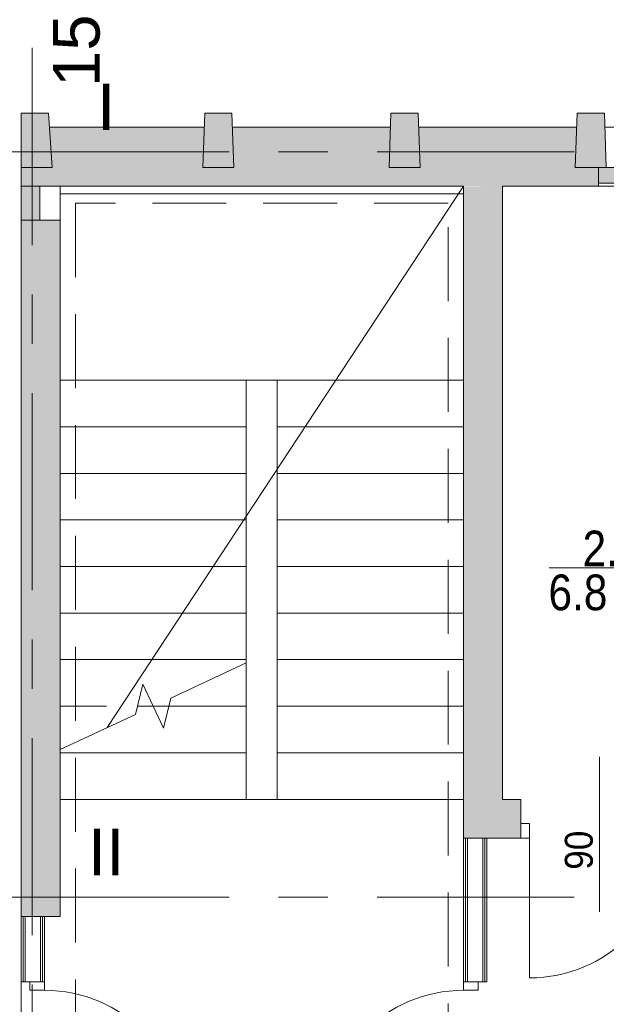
# Model space of a CAD drawing. Header units: centimetres. Extents: x -2574 to 3083, y -1 to 3760.
# Tile 22 of 58: x -1234 to -856, y 2984 to 3619. Entities that reach past the tile are written whole.
import ezdxf

# ---------------------------------------------------------------- set-up
doc = ezdxf.new("R2010")
doc.units = ezdxf.units.CM
for name, pattern in [('Dash', [60, 30, -30]), ('Hidden', [71.4375, 47.625, -23.8125]), ('Oś', [222.25, 127, -31.75, 31.75, -31.75])]:
    doc.linetypes.add(name, pattern=pattern)
for name, color, linetype, lineweight in [('A-ANNO-NOTE', 131, 'Continuous', 13), ('A-AREA', 32, 'Continuous', 13), ('A-AREA-IDEN', 2, 'Continuous', 13), ('A-DETL', 90, 'Continuous', 9), ('A-DETL-GENF', 92, 'Continuous', 9), ('A-DETL-MEDM', 33, 'Continuous', 13), ('A-DOOR', 31, 'Continuous', 13), ('A-FLOR', 192, 'Continuous', 13), ('A-GLAZ-CWMG', 51, 'Continuous', 13), ('A-WALL', 113, 'Continuous', 13), ('A-WALL-FNSH', 113, 'Continuous', 13), ('S-GRID', 1, 'Continuous', 13), ('S-GRID-IDEN', 1, 'Continuous', 13), ('S-STRS', 31, 'Continuous', 13), ('S-STRS-MBND', 31, 'Continuous', 13)]:
    doc.layers.add(name, color=color, linetype=linetype, lineweight=lineweight)
doc.layers.add('A-WALL-PATT', color=111, linetype='Continuous', lineweight=13, plot=False)
doc.layers.add('S-COLS', color=52, linetype='Continuous', lineweight=13, plot=False)
doc.styles.add('Arial', font='arial.ttf', dxfattribs={"width": 0.9, "height": 18})
doc.styles.add('Arial_4', font='arial.ttf', dxfattribs={"height": 30})
doc.styles.add('Arial_7', font='arial.ttf', dxfattribs={"width": 0.85, "height": 23})

msp = doc.modelspace()

# ---------------------------------------------------------------- linework, layer by layer
at = {"layer": 'A-ANNO-NOTE', "color": 251, "lineweight": 9}
msp.add_line((-860.12, 3143.83), (-860.12, 3043.83), dxfattribs=at)
at = {"layer": 'A-AREA', "color": 251, "lineweight": 9}
msp.add_line((-1177.21, 3162.53), (-947.66, 3511.29), dxfattribs=at)
at = {"layer": 'A-AREA-IDEN', "color": 251, "lineweight": 9}
msp.add_line((-802.72, 3265.56), (-892.47, 3265.56), dxfattribs=at)
at = {"layer": 'A-DETL', "color": 251, "linetype": 'Hidden', "lineweight": 9}
for p, q in [((-1197.62, 3500.33), (-1197.62, 2865.83)), ((-957.62, 3500.33), (-1197.62, 3500.33)), ((-957.62, 2865.83), (-957.62, 3500.33))]:
    msp.add_line(p, q, dxfattribs=at)
at = {"layer": 'A-DETL-GENF', "color": 251, "lineweight": 9}
for p, q in [((-905.12, 3100.88), (-910.62, 3100.88)), ((-910.62, 3100.88), (-910.62, 3091.33)), ((-905.12, 3091.33), (-905.12, 3100.88)), ((-910.62, 3091.33), (-905.12, 3091.33)), ((-1217.62, 2998.83), (-1227.12, 2998.83)), ((-1227.12, 2998.83), (-1227.12, 2993.33)), ((-1217.62, 2993.33), (-1217.62, 2998.83)), ((-947.62, 2993.33), (-947.62, 2998.83)), ((-947.62, 2998.83), (-938.12, 2998.83)), ((-938.12, 2998.83), (-938.12, 2993.33)), ((-1227.12, 2993.33), (-1217.62, 2993.33)), ((-938.12, 2993.33), (-947.62, 2993.33))]:
    msp.add_line(p, q, dxfattribs=at)
at = {"layer": 'A-DETL-MEDM', "color": 251, "lineweight": 9}
for p, q in [((-910.62, 3091.33), (-910.62, 3100.88)), ((-910.62, 3100.88), (-905.12, 3100.88)), ((-905.12, 3100.88), (-905.12, 3091.33)), ((-905.12, 3091.33), (-910.62, 3091.33)), ((-1217.62, 2998.83), (-1227.12, 2998.83)), ((-1227.12, 2998.83), (-1227.12, 2993.33)), ((-1217.62, 2993.33), (-1217.62, 2998.83)), ((-947.62, 2993.33), (-947.62, 2998.83)), ((-947.62, 2998.83), (-938.12, 2998.83)), ((-938.12, 2998.83), (-938.12, 2993.33)), ((-1227.12, 2993.33), (-1217.62, 2993.33)), ((-938.12, 2993.33), (-947.62, 2993.33))]:
    msp.add_line(p, q, dxfattribs=at)
at = {"layer": 'A-DOOR', "color": 251, "lineweight": 9}
msp.add_line((-905.12, 3091.33), (-905.12, 3001.33), dxfattribs=at)
for centre, start, end in [((-905.12, 3091.33), 270, 0), ((-1217.62, 2903.33), 0, 90), ((-947.62, 2903.33), 90, 180)]:
    msp.add_arc(centre, 90, start, end, dxfattribs=at)
at = {"layer": 'A-FLOR', "color": 251, "lineweight": 9}
for p, q in [((-750.62, 3511.29), (-922.62, 3511.29)), ((-947.62, 3116.29), (-1207.62, 3116.29)), ((-1232.62, 2998.83), (-1232.62, 2897.83))]:
    msp.add_line(p, q, dxfattribs=at)
at = {"layer": 'A-GLAZ-CWMG', "color": 251, "lineweight": 9, "extrusion": (0, 0, -1)}
for p, q in [((-860.62, 3523.33), (-860.62, 3513.33)), ((-855.62, 3523.33), (-850.62, 3523.33)), ((-850.62, 3513.33), (-860.62, 3513.33))]:
    msp.add_line(p, q, dxfattribs=at)
at = {"layer": 'A-GLAZ-CWMG', "color": 251, "linetype": 'Continuous', "lineweight": 9}
for points in [[(-850.62, 3513.33), (-860.62, 3523.33), (-850.62, 3523.33)], [(-860.62, 3523.33), (-850.62, 3513.33), (-855.62, 3513.33)], [(-860.62, 3523.33), (-855.62, 3513.33), (-860.62, 3513.33)]]:
    msp.add_solid(points, dxfattribs=at)
at = {"layer": 'A-WALL', "color": 251, "lineweight": 9}
for p, q in [((-1214.48, 3549.33), (-1114.69, 3549.33)), ((-1096.55, 3549.33), (-994.69, 3549.33)), ((-976.55, 3549.33), (-874.69, 3549.33)), ((-856.55, 3549.33), (-754.69, 3549.33)), ((-1232.62, 3523.33), (-1232.62, 3040.83)), ((-860.62, 3523.33), (-860.62, 3511.33)), ((-947.62, 3511.33), (-1232.62, 3511.33)), ((-1220.62, 3489.33), (-1220.62, 3511.33)), ((-947.62, 3091.33), (-947.62, 3511.33)), ((-922.62, 3116.33), (-922.62, 3511.33)), ((-630.62, 3511.33), (-922.62, 3511.33)), ((-1207.62, 3489.33), (-1232.62, 3489.33)), ((-1207.62, 3040.83), (-1207.62, 3489.33)), ((-910.62, 3116.33), (-922.62, 3116.33)), ((-910.62, 3100.88), (-910.62, 3116.33)), ((-946.37, 2998.83), (-946.37, 3091.33)), ((-935.12, 3091.33), (-945.12, 3091.33)), ((-945.12, 2998.83), (-945.12, 3091.33)), ((-935.12, 3091.33), (-910.62, 3091.33)), ((-935.12, 2998.83), (-935.12, 3091.33)), ((-933.87, 2998.83), (-933.87, 3091.33)), ((-1231.37, 2998.83), (-1231.37, 3040.83)), ((-1220.12, 3040.83), (-1230.12, 3040.83)), ((-1230.12, 2998.83), (-1230.12, 3040.83)), ((-1220.12, 3040.83), (-1207.62, 3040.83)), ((-1220.12, 2998.83), (-1220.12, 3040.83)), ((-1218.87, 2998.83), (-1218.87, 3040.83)), ((-1230.12, 2998.83), (-1227.12, 2998.83)), ((-938.12, 2998.83), (-935.12, 2998.83))]:
    msp.add_line(p, q, dxfattribs=at)
at = {"layer": 'A-WALL-FNSH', "color": 251, "lineweight": 9}
for p, q in [((-947.62, 3091.33), (-947.62, 2998.83)), ((-945.12, 3091.33), (-947.62, 3091.33)), ((-932.62, 2998.83), (-932.62, 3091.33)), ((-1232.62, 3040.83), (-1232.62, 2998.83)), ((-1230.12, 3040.83), (-1232.62, 3040.83)), ((-1217.62, 2998.83), (-1217.62, 3040.83)), ((-1232.62, 2998.83), (-1230.12, 2998.83)), ((-935.12, 2998.83), (-932.62, 2998.83))]:
    msp.add_line(p, q, dxfattribs=at)
at = {"layer": 'A-WALL-PATT', "color": 251, "linetype": 'Continuous', "lineweight": 9, "extrusion": (0, 0, -1)}
for points in [[(1212.62, 3523.33), (1114.69, 3549.33), (1214.48, 3549.33)], [(1114.69, 3549.33), (1212.62, 3523.33), (1115.62, 3523.33)], [(1095.62, 3523.33), (994.69, 3549.33), (1096.55, 3549.33)], [(994.69, 3549.33), (1095.62, 3523.33), (995.62, 3523.33)], [(975.62, 3523.33), (874.69, 3549.33), (976.55, 3549.33)], [(874.69, 3549.33), (975.62, 3523.33), (875.62, 3523.33)], [(1221.32, 3511.33), (1232.62, 3523.33), (1232.62, 3511.33)], [(1232.62, 3523.33), (1221.32, 3511.33), (1212.62, 3523.33)], [(1212.62, 3523.33), (1221.32, 3511.33), (1212.62, 3511.33)], [(1212.62, 3523.33), (1212.62, 3511.33), (860.62, 3511.33)], [(1212.62, 3523.33), (860.62, 3511.33), (1115.62, 3523.33)], [(1115.62, 3523.33), (860.62, 3511.33), (1095.62, 3523.33)], [(1095.62, 3523.33), (860.62, 3511.33), (995.62, 3523.33)], [(995.62, 3523.33), (860.62, 3511.33), (975.62, 3523.33)], [(975.62, 3523.33), (860.62, 3511.33), (875.62, 3523.33)], [(875.62, 3523.33), (860.62, 3511.33), (860.62, 3523.33)], [(1232.62, 3489.33), (1220.62, 3511.29), (1232.62, 3511.29)], [(1220.62, 3511.29), (1232.62, 3489.33), (1221.32, 3489.33)], [(1220.62, 3511.29), (1221.32, 3489.33), (1220.62, 3489.33)], [(922.62, 3511.33), (947.62, 3511.29), (922.62, 3511.29)], [(947.62, 3332), (922.62, 3511.29), (947.62, 3511.29)], [(922.62, 3511.29), (947.62, 3332), (947.62, 3116.33)], [(922.62, 3511.29), (947.62, 3116.33), (922.62, 3116.33)], [(1232.62, 3040.83), (1207.62, 3489.33), (1232.62, 3489.33)], [(1207.62, 3489.33), (1232.62, 3040.83), (1207.62, 3040.83)], [(947.62, 3116.33), (947.62, 3091.33), (910.62, 3091.33)], [(947.62, 3116.33), (910.62, 3091.33), (910.62, 3116.33)]]:
    msp.add_solid(points, dxfattribs=at)
at = {"layer": 'A-WALL-PATT', "color": 251, "linetype": 'Continuous', "lineweight": 9}
msp.add_solid([(-947.62, 3091.33), (-947.62, 3116.33), (-947.62, 3097.15)], dxfattribs=at)
at = {"layer": 'S-COLS', "color": 251, "lineweight": 9}
for p, q in [((-1215.12, 3558.33), (-1232.62, 3558.33)), ((-1232.62, 3558.33), (-1232.62, 3523.33)), ((-1212.62, 3523.33), (-1215.12, 3558.33)), ((-1114.37, 3558.33), (-1115.62, 3523.33)), ((-1096.87, 3558.33), (-1114.37, 3558.33)), ((-1095.62, 3523.33), (-1096.87, 3558.33)), ((-995.62, 3523.33), (-994.37, 3558.33)), ((-994.37, 3558.33), (-976.87, 3558.33)), ((-976.87, 3558.33), (-975.62, 3523.33)), ((-875.62, 3523.33), (-874.37, 3558.33)), ((-874.37, 3558.33), (-856.87, 3558.33)), ((-856.87, 3558.33), (-855.62, 3523.33)), ((-1232.62, 3523.33), (-1212.62, 3523.33)), ((-1115.62, 3523.33), (-1095.62, 3523.33)), ((-975.62, 3523.33), (-995.62, 3523.33)), ((-855.62, 3523.33), (-875.62, 3523.33))]:
    msp.add_line(p, q, dxfattribs=at)
at = {"layer": 'S-COLS', "color": 251, "linetype": 'Continuous', "lineweight": 9, "extrusion": (0, 0, -1)}
for points in [[(1221.32, 3523.33), (1232.62, 3558.33), (1232.62, 3523.33)], [(1232.62, 3558.33), (1221.32, 3523.33), (1215.12, 3558.33)], [(1215.12, 3558.33), (1221.32, 3523.33), (1212.62, 3523.33)], [(1095.62, 3523.33), (1114.37, 3558.33), (1115.62, 3523.33)], [(1114.37, 3558.33), (1095.62, 3523.33), (1096.87, 3558.33)], [(995.6, 3523.33), (994.37, 3558.33), (995.62, 3523.33)], [(994.37, 3558.33), (995.6, 3523.33), (975.62, 3523.33)], [(994.37, 3558.33), (975.62, 3523.33), (976.87, 3558.33)], [(875.6, 3523.33), (874.37, 3558.33), (875.62, 3523.33)], [(874.37, 3558.33), (875.6, 3523.33), (855.62, 3523.33)], [(874.37, 3558.33), (855.62, 3523.33), (856.87, 3558.33)]]:
    msp.add_solid(points, dxfattribs=at)
at = {"layer": 'S-GRID', "color": 251, "linetype": 'Oś', "lineweight": 9}
for p, q in [((-1225.62, 3600.33), (-1225.62, 2843.33)), ((-1177.97, 3533.33), (-1702.93, 3533.33)), ((-1225.62, 3533.33), (1983.25, 3533.33)), ((-1177.97, 3053.33), (-1702.93, 3053.33)), ((-1225.62, 3053.33), (1897.1, 3053.33))]:
    msp.add_line(p, q, dxfattribs=at)
at = {"layer": 'S-STRS', "color": 251, "lineweight": 9}
for p, q in [((-1207.62, 3506.33), (-1207.62, 3489.33)), ((-947.62, 3506.33), (-1207.62, 3506.33)), ((-1207.62, 3386.33), (-1087.62, 3386.33)), ((-1207.62, 3386.33), (-1087.62, 3386.33)), ((-1087.62, 3386.33), (-1067.62, 3386.33)), ((-1087.62, 3356.33), (-1087.62, 3386.33)), ((-947.62, 3386.33), (-1067.62, 3386.33)), ((-1067.62, 3386.33), (-1067.62, 3356.33)), ((-947.62, 3386.33), (-1067.62, 3386.33)), ((-1207.62, 3356.33), (-1087.62, 3356.33)), ((-1207.62, 3356.33), (-1087.62, 3356.33)), ((-1087.62, 3326.33), (-1087.62, 3356.33)), ((-1067.62, 3356.33), (-1067.62, 3326.33)), ((-947.62, 3356.33), (-1067.62, 3356.33)), ((-947.62, 3356.33), (-1067.62, 3356.33)), ((-1207.62, 3326.33), (-1087.62, 3326.33)), ((-1207.62, 3326.33), (-1087.62, 3326.33)), ((-1087.62, 3296.33), (-1087.62, 3326.33)), ((-1067.62, 3326.33), (-1067.62, 3296.33)), ((-947.62, 3326.33), (-1067.62, 3326.33)), ((-947.62, 3326.33), (-1067.62, 3326.33)), ((-1207.62, 3296.33), (-1087.62, 3296.33)), ((-1207.62, 3296.33), (-1087.62, 3296.33)), ((-1087.62, 3266.33), (-1087.62, 3296.33)), ((-1067.62, 3296.33), (-1067.62, 3266.33)), ((-947.62, 3296.33), (-1067.62, 3296.33)), ((-947.62, 3296.33), (-1067.62, 3296.33)), ((-1207.62, 3266.33), (-1087.62, 3266.33)), ((-1207.62, 3266.33), (-1087.62, 3266.33)), ((-1087.62, 3236.33), (-1087.62, 3266.33)), ((-1067.62, 3266.33), (-1067.62, 3236.33)), ((-947.62, 3266.33), (-1067.62, 3266.33)), ((-947.62, 3266.33), (-1067.62, 3266.33)), ((-1207.62, 3236.33), (-1087.62, 3236.33)), ((-1207.62, 3236.33), (-1087.62, 3236.33)), ((-1087.62, 3206.33), (-1087.62, 3236.33)), ((-1067.62, 3236.33), (-1067.62, 3206.33)), ((-947.62, 3236.33), (-1067.62, 3236.33)), ((-947.62, 3236.33), (-1067.62, 3236.33)), ((-1207.62, 3206.33), (-1087.62, 3206.33)), ((-1207.62, 3206.33), (-1087.62, 3206.33)), ((-1087.62, 3176.33), (-1087.62, 3204.3)), ((-1067.62, 3206.33), (-1067.62, 3176.33)), ((-947.62, 3206.33), (-1067.62, 3206.33)), ((-947.62, 3206.33), (-1067.62, 3206.33)), ((-1157.67, 3176.33), (-1147.62, 3176.33)), ((-1157.67, 3176.33), (-1147.62, 3176.33)), ((-1137.58, 3176.33), (-1087.62, 3176.33)), ((-1137.58, 3176.33), (-1087.62, 3176.33)), ((-1087.62, 3146.33), (-1087.62, 3176.33)), ((-1067.62, 3176.33), (-1067.62, 3146.33)), ((-947.62, 3176.33), (-1067.62, 3176.33)), ((-947.62, 3176.33), (-1067.62, 3176.33)), ((-1207.62, 3146.33), (-1087.62, 3146.33)), ((-1207.62, 3146.33), (-1087.62, 3146.33)), ((-1087.62, 3116.33), (-1087.62, 3146.33)), ((-1067.62, 3146.33), (-1067.62, 3116.33)), ((-947.62, 3146.33), (-1067.62, 3146.33)), ((-947.62, 3146.33), (-1067.62, 3146.33)), ((-1207.62, 3116.33), (-1087.62, 3116.33)), ((-1207.62, 3116.33), (-1087.62, 3116.33)), ((-947.62, 3116.33), (-1067.62, 3116.33))]:
    msp.add_line(p, q, dxfattribs=at)
at = {"layer": 'S-STRS-MBND', "color": 251, "linetype": 'Dash', "lineweight": 9}
for p, q in [((-1207.62, 3511.33), (-1207.62, 3386.33)), ((-947.62, 3511.33), (-1207.62, 3511.33)), ((-947.62, 3386.33), (-947.62, 3511.33)), ((-1207.62, 3386.33), (-1087.62, 3386.33)), ((-1207.62, 3195.42), (-1207.62, 3386.33)), ((-1207.62, 3386.33), (-1087.62, 3386.33)), ((-1087.62, 3386.33), (-1067.62, 3386.33)), ((-1087.62, 3204.3), (-1087.62, 3386.33)), ((-947.62, 3386.33), (-1067.62, 3386.33)), ((-1067.62, 3386.33), (-1067.62, 3116.33)), ((-947.62, 3386.33), (-1067.62, 3386.33)), ((-947.62, 3386.33), (-947.62, 3116.33)), ((-1207.62, 3356.33), (-1087.62, 3356.33)), ((-1207.62, 3356.33), (-1087.62, 3356.33)), ((-947.62, 3356.33), (-1067.62, 3356.33)), ((-947.62, 3356.33), (-1067.62, 3356.33)), ((-1207.62, 3326.33), (-1087.62, 3326.33)), ((-1207.62, 3326.33), (-1087.62, 3326.33)), ((-947.62, 3326.33), (-1067.62, 3326.33)), ((-947.62, 3326.33), (-1067.62, 3326.33)), ((-1207.62, 3296.33), (-1087.62, 3296.33)), ((-1207.62, 3296.33), (-1087.62, 3296.33)), ((-947.62, 3296.33), (-1067.62, 3296.33)), ((-947.62, 3296.33), (-1067.62, 3296.33)), ((-1207.62, 3266.33), (-1087.62, 3266.33)), ((-1207.62, 3266.33), (-1087.62, 3266.33)), ((-947.62, 3266.33), (-1067.62, 3266.33)), ((-947.62, 3266.33), (-1067.62, 3266.33)), ((-1207.62, 3236.33), (-1087.62, 3236.33)), ((-1207.62, 3236.33), (-1087.62, 3236.33)), ((-947.62, 3236.33), (-1067.62, 3236.33)), ((-947.62, 3236.33), (-1067.62, 3236.33)), ((-1207.62, 3206.33), (-1087.62, 3206.33)), ((-1207.62, 3206.33), (-1087.62, 3206.33)), ((-947.62, 3206.33), (-1067.62, 3206.33)), ((-947.62, 3206.33), (-1067.62, 3206.33)), ((-1207.62, 3176.33), (-1157.67, 3176.33)), ((-1207.62, 3176.33), (-1157.67, 3176.33)), ((-1147.62, 3176.33), (-1137.58, 3176.33)), ((-1147.62, 3176.33), (-1137.58, 3176.33)), ((-947.62, 3176.33), (-1067.62, 3176.33)), ((-947.62, 3176.33), (-1067.62, 3176.33)), ((-947.62, 3146.33), (-1067.62, 3146.33)), ((-947.62, 3146.33), (-1067.62, 3146.33)), ((-947.62, 3116.33), (-1067.62, 3116.33))]:
    msp.add_line(p, q, dxfattribs=at)
at = {"layer": 'S-STRS-MBND', "color": 251, "lineweight": 9}
for p, q in [((-1087.62, 3204.3), (-1136.29, 3181.61)), ((-1154.23, 3190.49), (-1158.95, 3171.04)), ((-1141.02, 3162.16), (-1154.23, 3190.49)), ((-1136.29, 3181.61), (-1141.02, 3162.16)), ((-1158.95, 3171.04), (-1207.62, 3148.35))]:
    msp.add_line(p, q, dxfattribs=at)

# ---------------------------------------------------------------- texts
at = {"layer": 'A-ANNO-NOTE', "color": 251, "lineweight": 9, "style": 'Arial', "width": 0.9}
msp.add_text('90', height=18, rotation=90, dxfattribs=at).set_placement((-864.36, 3071))
at = {"layer": 'A-AREA-IDEN', "color": 251, "lineweight": 9, "style": 'Arial_7', "width": 0.85}
for s, p in [('2.54', (-870.91, 3266.44)), ('6.8 m˛', (-892.89, 3238.16))]:
    msp.add_text(s, height=23, dxfattribs=at).set_placement(p)
at = {"layer": 'S-GRID-IDEN', "color": 251, "lineweight": 9, "style": 'Arial_4'}
msp.add_text('15', height=30, rotation=90, dxfattribs=at).set_placement((-1182.12, 3575.28))
for s, p in [('I', (-1183.72, 3547.39)), ('II', (-1189.54, 3067.39))]:
    msp.add_text(s, height=30, dxfattribs=at).set_placement(p)

doc.saveas('drawing.dxf')
